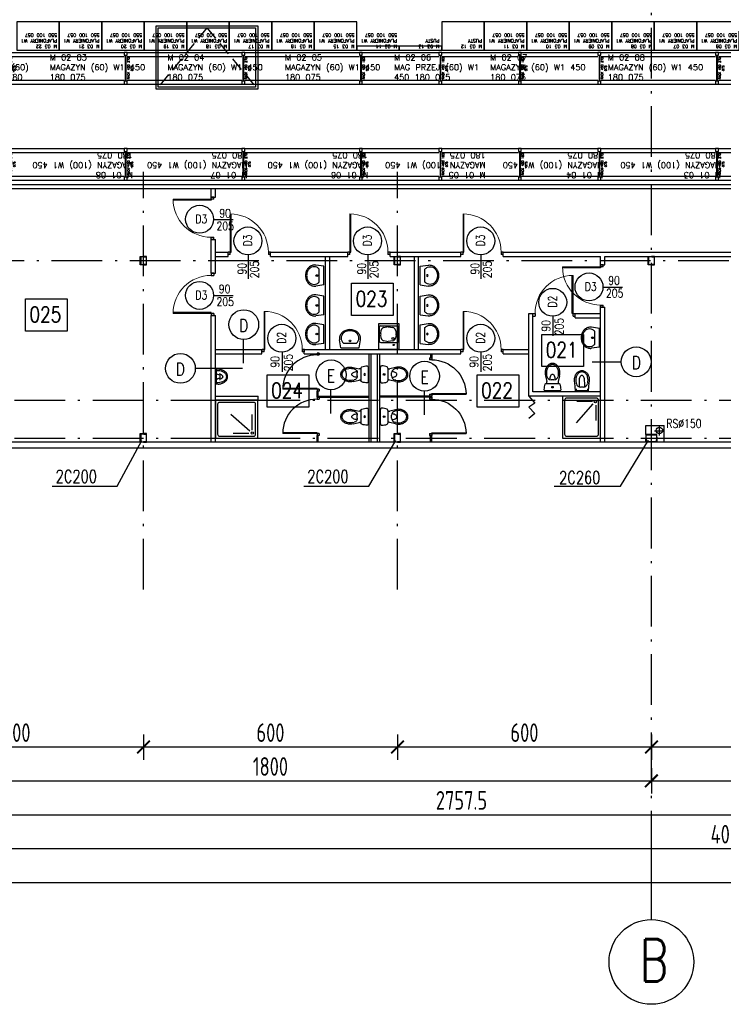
# Model space of a CAD drawing. Extents: x 153948 to 285449, y -89387 to -60195.
# Tile 7 of 100: x 249028 to 250690, y -87017 to -84690. Entities that reach past the tile are written whole.
import ezdxf
from ezdxf.enums import TextEntityAlignment as Align

# ---------------------------------------------------------------- set-up
doc = ezdxf.new("R2010")
doc.units = 0
doc.header["$LTSCALE"] = 100
doc.header["$MEASUREMENT"] = 0
doc.header["$PDMODE"] = 1
doc.linetypes.add('ACAD_ISO10W100', pattern=[18.5, 12, -3, 0.5, -3])
doc.linetypes.add('HIDDEN2', pattern=[4.7625, 3.175, -1.5875])
doc.layers.get('0').update_dxf_attribs({"linetype": 'CONTINUOUS'})
doc.layers.get('DEFPOINTS').update_dxf_attribs({"linetype": 'CONTINUOUS'})
for name, color, linetype in [('1', 2, 'CONTINUOUS'), ('A-ARM', 2, 'CONTINUOUS'), ('ALUMINIUM', 5, 'CONTINUOUS'), ('DRZWI', 5, 'CONTINUOUS'), ('K-STA', 2, 'CONTINUOUS'), ('OPIS-POM', 2, 'CONTINUOUS'), ('OSIE', 8, 'ACAD_ISO10W100'), ('R-----OP', 2, 'CONTINUOUS'), ('rak550', 6, 'CONTINUOUS'), ('RS Minimasa VBA', 7, 'CONTINUOUS'), ('RS REGAŁY', 7, 'CONTINUOUS'), ('RYNNY', 2, 'CONTINUOUS'), ('SCIANY-GK', 11, 'CONTINUOUS'), ('TEXT', 11, 'CONTINUOUS'), ('TEXT1', 2, 'CONTINUOUS'), ('WYMIARY', 1, 'CONTINUOUS'), ('ŚWIETLIK', 2, 'CONTINUOUS')]:
    doc.layers.add(name, color=color, linetype=linetype)
doc.layers.add('PANELE', color=3, linetype='CONTINUOUS', lineweight=30)
doc.styles.add('DYBY-NORMALNY-0-8-N', font='ROMANS.SHX', dxfattribs={"width": 0.8})
doc.styles.get("Standard").update_dxf_attribs({"font": 'txt.shx'})
doc.styles.add('STYLE2', font='isocp.shx', dxfattribs={"width": 0.8})
doc.styles.add('TXT3', font='SIMPLEX.SHX', dxfattribs={"width": 0.75, "height": 40})
doc.dimstyles.new('KRESKI_100', dxfattribs={"dimscale": 20, "dimtxt": 2.2, "dimasz": 1.5, "dimexe": 1.5, "dimexo": 1.5, "dimgap": 0.6, "dimtad": 1, "dimdec": 1, "dimrnd": 0.5, "dimdsep": 46, "dimtxsty": 'STYLE2', "dimblk1": 'ARCHTICK', "dimblk2": 'ARCHTICK', "dimsah": 1, "dimcen": 2.5, "dimdle": 1.5, "dimclrd": 10, "dimclre": 10, "dimclrt": 15, "dimadec": 0, "dimazin": 0, "dimtfac": 1, "dimtdec": 1, "dimtmove": 1, "dimatfit": 3, "dimldrblk": 'ARCHTICK', "dimfxl": 1.5, "dimfxlon": 1, "dimtolj": 1, "dimtzin": 0, "dimarcsym": 0})

# ---------------------------------------------------------------- blocks, each defined once
blk = doc.blocks.new('SC200X2')
at = {"layer": '1'}
for points in [[(-10, 7.5), (-10, 0), (-9.7, 0, 0.391021), (-9.1, 0.6), (-8.7, 5.6, -0.391021), (-7.6, 6.6), (7.6, 6.6, -0.391021), (8.7, 5.6), (9.1, 0.6, 0.391021), (9.7, 0), (10, 0), (10, 7.5)], [(-10, -7.5), (-10, 0), (-9.7, 0, -0.391021), (-9.1, -0.6), (-8.7, -5.6, 0.391021), (-7.6, -6.6), (7.6, -6.6, 0.391021), (8.7, -5.6), (9.1, -0.6, -0.391021), (9.7, 0), (10, 0), (10, -7.5)]]:
    blk.add_lwpolyline(points, format="xyb", close=True, dxfattribs=at)
blk = doc.blocks.new('SC260X2')
at = {"layer": '1'}
for points in [[(-13, 9), (-13, 0), (-12.4, 0), (-12.1, 7, -0.401015), (-11.1, 7.9), (11.1, 7.9, -0.401015), (12.1, 7), (12.4, 0), (13, 0), (13, 9)], [(-13, -9), (-13, 0), (-12.4, 0), (-12.1, -7, 0.401015), (-11.1, -7.9), (11.1, -7.9, 0.401015), (12.1, -7), (12.4, 0), (13, 0), (13, -9)]]:
    blk.add_lwpolyline(points, format="xyb", close=True, dxfattribs=at)
blk = doc.blocks.new('D90')
at = {"layer": 'ALUMINIUM'}
for p, q in [((-4.5, 0), (0, 0)), ((0, 0), (0, -5.4)), ((-90, 0), (-90, -5.4)), ((-90, 0), (-85.5, 0)), ((-90, -5.4), (-85.5, -5.4)), ((-85.5, -5.4), (-85.5, 0)), ((-6.3, -5.4), (-6.3, -86.4)), ((-4.5, -5.4), (-6.3, -5.4)), ((-4.5, 0), (-4.5, -5.4)), ((-4.5, -5.4), (-4.5, -86.4)), ((-4.5, -5.4), (0, -5.4))]:
    blk.add_line(p, q, dxfattribs=at)
blk.add_arc((-4.5, -5.4), 81, 180, 270, dxfattribs=at)
blk = doc.blocks.new('IREK-B09X0204')
at = {"layer": 'A-ARM'}
for p, q in [((-22, 0), (-24.8, 18.8)), ((-22, 0), (22, 0)), ((-15.3, 11), (15.3, 11)), ((22, 0), (24.8, 18.8))]:
    blk.add_line(p, q, dxfattribs=at)
for points in [[(24.8, 18.8, 0.037015), (25, 21.5, 0.112687), (23.2, 29.6, 0.103282), (17.7, 36.7, 0.092276), (9.7, 41.3, 0.085761), (0, 43, 0.085761), (-9.7, 41.3, 0.092276), (-17.7, 36.7, 0.103282), (-23.2, 29.6, 0.112687), (-25, 21.5, 0.112687)], [(15.3, 11, 0.099658), (19.6, 16.7, 0.112687), (21, 23, 0.112687), (19.6, 29.3, 0.103282), (15.1, 35.2, 0.092276), (8.4, 39.1, 0.085761), (0, 40.5, 0.085761), (-8.4, 39.1, 0.092276), (-15.1, 35.2, 0.103282), (-19.6, 29.3, 0.112687), (-21, 23, 0.112687)], [(-25, 21.5, 0.037015), (-24.8, 18.8, 0.103282)], [(-21, 23, 0.112687), (-19.6, 16.7, 0.099658), (-15.3, 11, 0.092276)]]:
    blk.add_lwpolyline(points, format="xyb", dxfattribs=at)
blk.add_circle((0, 16.5), 2, dxfattribs=at)
blk = doc.blocks.new('IREK-B09X0507')
at = {"layer": 'A-ARM'}
for p, q in [((-16.7, 35.7), (-13.5, 21.9)), ((-13.8, 36.4), (-13.2, 33.7)), ((3.4, 26), (-3.4, 26)), ((13.8, 36.4), (13.2, 33.7)), ((16.7, 35.7), (13.5, 21.9)), ((17.1, 0), (-17.1, 0)), ((-15, 17.5), (15, 17.5))]:
    blk.add_line(p, q, dxfattribs=at)
for points in [[(17.5, 42.5, 0.072039), (16.3, 50.8, 0.083339), (12.9, 57.8, 0.106661), (7.1, 63.1, 0.132138), (0, 65, 0.132138), (-7.1, 63.1, 0.106661), (-12.9, 57.8, 0.083339), (-16.3, 50.8, 0.072039), (-17.5, 42.5, 0.05824), (-16.7, 35.7, 0.083339)], [(14.5, 42.5, 0.072039), (13.4, 50, 0.083339), (10.5, 56, 0.106661), (5.6, 60.5, 0.132138), (0, 62, 0.132138), (-5.6, 60.5, 0.106661), (-10.5, 56, 0.083339), (-13.4, 50, 0.072039), (-14.5, 42.5, 0.05824), (-13.8, 36.4, 0.05824)], [(6.8, 26.6, 0.047502), (6.3, 31.2, 0.067446), (4.8, 35.2, 0.105232), (2.3, 38.2, 0.168531), (0, 39, 0.168531), (-2.3, 38.2, 0.105232), (-4.8, 35.2, 0.067446), (-6.3, 31.2, 0.047502), (-6.8, 26.6, 0.053598)], [(13.8, 36.4, 0.05824), (14.5, 42.5, 0.05824)], [(16.7, 35.7, 0.05824), (17.5, 42.5, 0.072039)]]:
    blk.add_lwpolyline(points, format="xyb", dxfattribs=at)
blk.add_circle((0, 8.8), 1.96, dxfattribs=at)
for centre, radius, start, end in [((-3.4, 36), 10, 193.0047, 270), ((3.4, 36), 10, 270, 346.9953), ((16.9, 2.7), 37, 159.6583, 179.4624), ((-17.1, 3), 3, 179.4624, 270), ((-15, 14.5), 3, 90, 159.6583), ((-33, 17.4), 20, 0.3283, 13.0047), ((33, 17.4), 20, 166.9953, 179.6717), ((15, 14.5), 3, 20.3417, 90), ((17.1, 3), 3, 270, 0.5376), ((-16.9, 2.7), 37, 0.5376, 20.3417)]:
    blk.add_arc(centre, radius, start, end, dxfattribs=at)
blk = doc.blocks.new('NATRYSK')
at = {"layer": 'A-ARM', "ltscale": 0.1}
for p, q in [((-63.3, 56.8), (-18.9, 17.4)), ((-13.1, 19.5), (-13.1, 56)), ((-21.4, 11.2), (-57.9, 11.2))]:
    blk.add_line(p, q, dxfattribs=at)
at = {"layer": 'A-ARM'}
blk.add_lwpolyline([(-100, 0), (0, 0), (0, 90), (-100, 90)], close=True, dxfattribs=at)
blk.add_lwpolyline([(-90, 5), (-10, 5, 0.414214), (-5, 10), (-5, 80, 0.414214), (-10, 85), (-90, 85, 0.414214), (-95, 80), (-95, 10, 0.414214)], format="xyb", close=True, dxfattribs=at)
at = {"layer": 'A-ARM', "ltscale": 0.1}
blk.add_circle((-13.1, 12.3), 2.74, dxfattribs=at)
blk = doc.blocks.new('BIDET')
at = {"layer": 'A-ARM'}
for p, q in [((-18.9, 13.8), (-16.2, 13.2)), ((-8.5, 3.4), (-8.5, -3.4)), ((-18.9, -13.8), (-16.2, -13.2))]:
    blk.add_line(p, q, dxfattribs=at)
for points in [[(-18.2, -16.7, -0.05824), (-25, -17.5, -0.072039), (-33.3, -16.3, -0.083339), (-40.3, -12.9, -0.106661), (-45.6, -7.1, -0.132138), (-47.5, 0, -0.132138), (-45.6, 7.1, -0.106661), (-40.3, 12.9, -0.083339), (-33.3, 16.3, -0.072039), (-25, 17.5, -0.05824), (-18.2, 16.7), (0, 15), (0, -15), (-18.2, -16.7)], [(-25, 14.5, 0.072039), (-32.5, 13.4, 0.083339), (-38.5, 10.5, 0.106661), (-43, 5.6, 0.132138), (-44.5, 0, 0.132138), (-43, -5.6, 0.106661), (-38.5, -10.5, 0.083339), (-32.5, -13.4, 0.072039), (-25, -14.5, 0.05824), (-18.9, -13.8, 0.05824)], [(-9.1, 6.8, 0.011722), (-28.1, 6.2, 0.067446), (-32.1, 4.7, 0.105232), (-35.1, 2.2, 0.168531), (-35.9, -0.1, 0.168531), (-35.1, -2.5, 0.105232), (-32.1, -5, 0.067446), (-28.1, -6.4, 0.011726), (-9.1, -6.8, 0.053598)], [(-18.9, 13.8, 0.05824), (-25, 14.5, 0.05824)]]:
    blk.add_lwpolyline(points, format="xyb", dxfattribs=at)
for centre, radius, start, end in [((-18.5, 3.4), 10, 0, 76.9953), ((0.1, 33), 20, 256.9953, 269.6717), ((-18.5, -3.4), 10, 283.0047, 0), ((0.1, -33), 20, 90.3283, 103.0047)]:
    blk.add_arc(centre, radius, start, end, dxfattribs=at)
blk = doc.blocks.new('ZLEW')
at = {"layer": 'A-ARM'}
for p, q in [((0, 49.1), (0, 0)), ((60, 49.1), (0, 49.1)), ((18.5, 46.6), (52.5, 46.6)), ((60, 0), (60, 49.1)), ((15.5, 43.6), (15.5, 5.5)), ((18.3, 29), (19.5, 36.1)), ((19.5, 15.3), (18.3, 26.1)), ((26, 42.6), (34.2, 43.9)), ((36.8, 43.9), (45, 42.6)), ((51.5, 36.1), (52.7, 29)), ((52.7, 26.1), (51.5, 15.3)), ((55.5, 43.6), (55.5, 5.5)), ((0, 0), (60, 0)), ((18.5, 2.5), (52.5, 2.5)), ((34.2, 7.5), (26, 8.8)), ((45, 8.8), (36.8, 7.5))]:
    blk.add_line(p, q, dxfattribs=at)
for centre, radius in [((10, 13.1), 1.5), ((25.5, 14.8), 2.5)]:
    blk.add_circle(centre, radius, dxfattribs=at)
for centre, radius, start, end in [((18.5, 43.6), 3, 90, 180), ((52.5, 43.6), 3, 0, 90), ((26.1, 27.5), 8, 169.6952, 190.3048), ((27.4, 34.7), 8, 99.4623, 169.6952), ((35.5, 36), 8, 80.5377, 99.4623), ((43.6, 34.7), 8, 10.3048, 80.5377), ((44.9, 27.5), 8, 349.6952, 10.3048), ((18.5, 5.5), 3, 180, 270), ((27.4, 16.7), 8, 190.3048, 260.5377), ((35.5, 15.4), 8, 260.5377, 279.4623), ((43.6, 16.7), 8, 279.4623, 349.6952), ((52.5, 5.5), 3, 270, 0)]:
    blk.add_arc(centre, radius, start, end, dxfattribs=at)
blk = doc.blocks.new('D100')
at = {"layer": 'ALUMINIUM'}
for p, q in [((0, 0), (0, -6)), ((0, 0), (5, 0)), ((5, -6), (5, 0)), ((95, 0), (100, 0)), ((95, 0), (95, -6)), ((100, 0), (100, -6)), ((0, -6), (5, -6)), ((95, -6), (100, -6))]:
    blk.add_line(p, q, dxfattribs=at)
at = {"layer": 'ALUMINIUM', "lineweight": 9}
blk.add_line((95, -6), (95, -96), dxfattribs=at)
blk.add_arc((95, -6), 90, 180, 270, dxfattribs=at)
at = {"layer": 'DEFPOINTS'}
for p, q in [((93, -6), (93, -95.9)), ((95, -6), (93, -6))]:
    blk.add_line(p, q, dxfattribs=at)
blk = doc.blocks.new('_ARCHTICK')
at = {"color": 0, "linetype": 'ByBlock', "const_width": 0.15}
blk.add_lwpolyline([(-0.5, -0.5), (0.5, 0.5)], dxfattribs=at)
blk = doc.blocks.new('*D20')
at = {"layer": 'DEFPOINTS', "color": 0, "ltscale": 0.1, "transparency": 16777216}
for p in [(248692.9, -85703), (260307.9, -85703), (260307.9, -86729)]:
    blk.add_point(p, dxfattribs=at)
at = {"layer": 'WYMIARY', "color": 10, "lineweight": -2, "ltscale": 0.1, "transparency": 16777216}
for p, q in [((248692.9, -86699), (248692.9, -86759)), ((260307.9, -86699), (260307.9, -86759)), ((248662.9, -86729), (260337.9, -86729))]:
    blk.add_line(p, q, dxfattribs=at)
at = {"layer": 'WYMIARY', "color": 10, "lineweight": -2, "ltscale": 0.1, "transparency": 16777216, "xscale": 30, "yscale": 30, "zscale": 30, "rotation": 180}
blk.add_blockref('_ARCHTICK', (248692.9, -86729), dxfattribs=at)
at = {"layer": 'WYMIARY', "color": 10, "lineweight": -2, "ltscale": 0.1, "transparency": 16777216, "xscale": 30, "yscale": 30, "zscale": 30}
blk.add_blockref('_ARCHTICK', (260307.9, -86729), dxfattribs=at)
at = {"layer": 'WYMIARY', "color": 15, "ltscale": 0.1, "transparency": 16777216, "insert": (254500.4, -86695), "char_height": 44, "attachment_point": 5, "style": 'STYLE2'}
blk.add_mtext('\\A1;11615', dxfattribs=at)
blk = doc.blocks.new('*D21')
at = {"layer": 'DEFPOINTS', "color": 0, "ltscale": 0.1, "transparency": 16777216}
for p in [(248692.9, -85703), (252750.4, -86569), (252750.4, -86649)]:
    blk.add_point(p, dxfattribs=at)
at = {"layer": 'WYMIARY', "color": 10, "lineweight": -2, "ltscale": 0.1, "transparency": 16777216}
for p, q in [((248692.9, -86619), (248692.9, -86679)), ((252750.4, -86619), (252750.4, -86679)), ((248662.9, -86649), (252780.4, -86649))]:
    blk.add_line(p, q, dxfattribs=at)
at = {"layer": 'WYMIARY', "color": 10, "lineweight": -2, "ltscale": 0.1, "transparency": 16777216, "xscale": 30, "yscale": 30, "zscale": 30, "rotation": 180}
blk.add_blockref('_ARCHTICK', (248692.9, -86649), dxfattribs=at)
at = {"layer": 'WYMIARY', "color": 10, "lineweight": -2, "ltscale": 0.1, "transparency": 16777216, "xscale": 30, "yscale": 30, "zscale": 30}
blk.add_blockref('_ARCHTICK', (252750.4, -86649), dxfattribs=at)
at = {"layer": 'WYMIARY', "color": 15, "ltscale": 0.1, "transparency": 16777216, "insert": (250721.7, -86615), "char_height": 44, "attachment_point": 5, "style": 'STYLE2'}
blk.add_mtext('\\A1;4057.5', dxfattribs=at)
blk = doc.blocks.new('*D34')
at = {"layer": 'DEFPOINTS', "color": 0, "ltscale": 0.1, "transparency": 16777216}
for p in [(248692.9, -85703), (251450.4, -86489), (251450.4, -86569)]:
    blk.add_point(p, dxfattribs=at)
at = {"layer": 'WYMIARY', "color": 10, "lineweight": -2, "ltscale": 0.1, "transparency": 16777216}
for p, q in [((248692.9, -86539), (248692.9, -86599)), ((251450.4, -86539), (251450.4, -86599)), ((248662.9, -86569), (251480.4, -86569))]:
    blk.add_line(p, q, dxfattribs=at)
at = {"layer": 'WYMIARY', "color": 10, "lineweight": -2, "ltscale": 0.1, "transparency": 16777216, "xscale": 30, "yscale": 30, "zscale": 30, "rotation": 180}
blk.add_blockref('_ARCHTICK', (248692.9, -86569), dxfattribs=at)
at = {"layer": 'WYMIARY', "color": 10, "lineweight": -2, "ltscale": 0.1, "transparency": 16777216, "xscale": 30, "yscale": 30, "zscale": 30}
blk.add_blockref('_ARCHTICK', (251450.4, -86569), dxfattribs=at)
at = {"layer": 'WYMIARY', "color": 15, "ltscale": 0.1, "transparency": 16777216, "insert": (250071.7, -86535), "char_height": 44, "attachment_point": 5, "style": 'STYLE2'}
blk.add_mtext('\\A1;2757.5', dxfattribs=at)
blk = doc.blocks.new('*D42')
at = {"layer": 'DEFPOINTS', "color": 0, "ltscale": 0.1, "transparency": 16777216}
for p in [(248720.4, -86409), (250520.4, -86409), (250520.4, -86489)]:
    blk.add_point(p, dxfattribs=at)
at = {"layer": 'WYMIARY', "color": 10, "lineweight": -2, "ltscale": 0.1, "transparency": 16777216}
for p, q in [((248720.4, -86459), (248720.4, -86519)), ((250520.4, -86459), (250520.4, -86519)), ((248690.4, -86489), (250550.4, -86489))]:
    blk.add_line(p, q, dxfattribs=at)
at = {"layer": 'WYMIARY', "color": 10, "lineweight": -2, "ltscale": 0.1, "transparency": 16777216, "xscale": 30, "yscale": 30, "zscale": 30, "rotation": 180}
blk.add_blockref('_ARCHTICK', (248720.4, -86489), dxfattribs=at)
at = {"layer": 'WYMIARY', "color": 10, "lineweight": -2, "ltscale": 0.1, "transparency": 16777216, "xscale": 30, "yscale": 30, "zscale": 30}
blk.add_blockref('_ARCHTICK', (250520.4, -86489), dxfattribs=at)
at = {"layer": 'WYMIARY', "color": 15, "ltscale": 0.1, "transparency": 16777216, "insert": (249620.4, -86455), "char_height": 44, "attachment_point": 5, "style": 'STYLE2'}
blk.add_mtext('\\A1;1800', dxfattribs=at)
blk = doc.blocks.new('*D43')
at = {"layer": 'DEFPOINTS', "color": 0, "ltscale": 0.1, "transparency": 16777216}
for p in [(250520.4, -86409), (252320.4, -86409), (252320.4, -86489)]:
    blk.add_point(p, dxfattribs=at)
at = {"layer": 'WYMIARY', "color": 10, "lineweight": -2, "ltscale": 0.1, "transparency": 16777216}
for p, q in [((250520.4, -86459), (250520.4, -86519)), ((252320.4, -86459), (252320.4, -86519)), ((250490.4, -86489), (252350.4, -86489))]:
    blk.add_line(p, q, dxfattribs=at)
at = {"layer": 'WYMIARY', "color": 10, "lineweight": -2, "ltscale": 0.1, "transparency": 16777216, "xscale": 30, "yscale": 30, "zscale": 30, "rotation": 180}
blk.add_blockref('_ARCHTICK', (250520.4, -86489), dxfattribs=at)
at = {"layer": 'WYMIARY', "color": 10, "lineweight": -2, "ltscale": 0.1, "transparency": 16777216, "xscale": 30, "yscale": 30, "zscale": 30}
blk.add_blockref('_ARCHTICK', (252320.4, -86489), dxfattribs=at)
at = {"layer": 'WYMIARY', "color": 15, "ltscale": 0.1, "transparency": 16777216, "insert": (251420.4, -86455), "char_height": 44, "attachment_point": 5, "style": 'STYLE2'}
blk.add_mtext('\\A1;1800', dxfattribs=at)
blk = doc.blocks.new('*D66')
at = {"layer": 'DEFPOINTS', "color": 0, "ltscale": 0.1, "transparency": 16777216}
for p in [(251120.4, -86036.8), (250520.4, -86329), (250520.4, -86409)]:
    blk.add_point(p, dxfattribs=at)
at = {"layer": 'WYMIARY', "color": 10, "lineweight": -2, "ltscale": 0.1, "transparency": 16777216}
for p, q in [((250520.4, -86379), (250520.4, -86439)), ((251120.4, -86379), (251120.4, -86439)), ((251150.4, -86409), (250490.4, -86409))]:
    blk.add_line(p, q, dxfattribs=at)
at = {"layer": 'WYMIARY', "color": 10, "lineweight": -2, "ltscale": 0.1, "transparency": 16777216, "xscale": 30, "yscale": 30, "zscale": 30, "rotation": 180}
blk.add_blockref('_ARCHTICK', (250520.4, -86409), dxfattribs=at)
at = {"layer": 'WYMIARY', "color": 10, "lineweight": -2, "ltscale": 0.1, "transparency": 16777216, "xscale": 30, "yscale": 30, "zscale": 30}
blk.add_blockref('_ARCHTICK', (251120.4, -86409), dxfattribs=at)
at = {"layer": 'WYMIARY', "color": 15, "ltscale": 0.1, "transparency": 16777216, "insert": (250820.4, -86375), "char_height": 44, "attachment_point": 5, "style": 'STYLE2'}
blk.add_mtext('\\A1;600', dxfattribs=at)
blk = doc.blocks.new('*D67')
at = {"layer": 'DEFPOINTS', "color": 0, "ltscale": 0.1, "transparency": 16777216}
for p in [(249920.4, -86329), (250520.4, -86329), (249920.4, -86409)]:
    blk.add_point(p, dxfattribs=at)
at = {"layer": 'WYMIARY', "color": 10, "lineweight": -2, "ltscale": 0.1, "transparency": 16777216}
for p, q in [((249920.4, -86379), (249920.4, -86439)), ((250520.4, -86379), (250520.4, -86439)), ((250550.4, -86409), (249890.4, -86409))]:
    blk.add_line(p, q, dxfattribs=at)
at = {"layer": 'WYMIARY', "color": 10, "lineweight": -2, "ltscale": 0.1, "transparency": 16777216, "xscale": 30, "yscale": 30, "zscale": 30, "rotation": 180}
blk.add_blockref('_ARCHTICK', (249920.4, -86409), dxfattribs=at)
at = {"layer": 'WYMIARY', "color": 10, "lineweight": -2, "ltscale": 0.1, "transparency": 16777216, "xscale": 30, "yscale": 30, "zscale": 30}
blk.add_blockref('_ARCHTICK', (250520.4, -86409), dxfattribs=at)
at = {"layer": 'WYMIARY', "color": 15, "ltscale": 0.1, "transparency": 16777216, "insert": (250220.4, -86375), "char_height": 44, "attachment_point": 5, "style": 'STYLE2'}
blk.add_mtext('\\A1;600', dxfattribs=at)
blk = doc.blocks.new('*D68')
at = {"layer": 'DEFPOINTS', "color": 0, "ltscale": 0.1, "transparency": 16777216}
for p in [(249320.4, -86329), (249920.4, -86329), (249320.4, -86409)]:
    blk.add_point(p, dxfattribs=at)
at = {"layer": 'WYMIARY', "color": 10, "lineweight": -2, "ltscale": 0.1, "transparency": 16777216}
for p, q in [((249320.4, -86379), (249320.4, -86439)), ((249920.4, -86379), (249920.4, -86439)), ((249950.4, -86409), (249290.4, -86409))]:
    blk.add_line(p, q, dxfattribs=at)
at = {"layer": 'WYMIARY', "color": 10, "lineweight": -2, "ltscale": 0.1, "transparency": 16777216, "xscale": 30, "yscale": 30, "zscale": 30, "rotation": 180}
blk.add_blockref('_ARCHTICK', (249320.4, -86409), dxfattribs=at)
at = {"layer": 'WYMIARY', "color": 10, "lineweight": -2, "ltscale": 0.1, "transparency": 16777216, "xscale": 30, "yscale": 30, "zscale": 30}
blk.add_blockref('_ARCHTICK', (249920.4, -86409), dxfattribs=at)
at = {"layer": 'WYMIARY', "color": 15, "ltscale": 0.1, "transparency": 16777216, "insert": (249620.4, -86375), "char_height": 44, "attachment_point": 5, "style": 'STYLE2'}
blk.add_mtext('\\A1;600', dxfattribs=at)
blk = doc.blocks.new('*D69')
at = {"layer": 'DEFPOINTS', "color": 0, "ltscale": 0.1, "transparency": 16777216}
for p in [(248720.4, -86329), (249320.4, -86329), (248720.4, -86409)]:
    blk.add_point(p, dxfattribs=at)
at = {"layer": 'WYMIARY', "color": 10, "lineweight": -2, "ltscale": 0.1, "transparency": 16777216}
for p, q in [((248720.4, -86379), (248720.4, -86439)), ((249320.4, -86379), (249320.4, -86439)), ((249350.4, -86409), (248690.4, -86409))]:
    blk.add_line(p, q, dxfattribs=at)
at = {"layer": 'WYMIARY', "color": 10, "lineweight": -2, "ltscale": 0.1, "transparency": 16777216, "xscale": 30, "yscale": 30, "zscale": 30, "rotation": 180}
blk.add_blockref('_ARCHTICK', (248720.4, -86409), dxfattribs=at)
at = {"layer": 'WYMIARY', "color": 10, "lineweight": -2, "ltscale": 0.1, "transparency": 16777216, "xscale": 30, "yscale": 30, "zscale": 30}
blk.add_blockref('_ARCHTICK', (249320.4, -86409), dxfattribs=at)
at = {"layer": 'WYMIARY', "color": 15, "ltscale": 0.1, "transparency": 16777216, "insert": (249020.4, -86375), "char_height": 44, "attachment_point": 5, "style": 'STYLE2'}
blk.add_mtext('\\A1;600', dxfattribs=at)
blk = doc.blocks.new('PISUAR')
at = {"layer": 'A-ARM'}
blk.add_line((-8.5, 3.4), (-8.5, -3.4), dxfattribs=at)
for points in [[(-0.3, -16.7, -0.090303), (-4.6, -17.5, -0.072039), (-13, -16.3, -0.083339), (-19.9, -12.9, -0.106661), (-25.2, -7.1, -0.132138), (-27.1, 0, -0.132138), (-25.2, 7.1, -0.106661), (-19.9, 12.9, -0.083339), (-13, 16.3, -0.072039), (-4.6, 17.5, -0.099358), (-0.7, 16.7), (0, 15), (0, -15), (-0.3, -16.7)], [(-4.6, 14.5, 0.072039), (-12.1, 13.4, 0.083339), (-18.1, 10.5, 0.106661), (-22.6, 5.6, 0.132138), (-24.1, 0, 0.132138), (-22.6, -5.6, 0.106661), (-18.1, -10.5, 0.083339), (-12.1, -13.4, 0.072039), (-4.6, -14.5, 0.043825), (0, -14.1, 0.043825)], [(-9.1, 6.8, 0.145603), (-7.7, 6.2, 0.067446), (-11.7, 4.7, 0.105232), (-14.7, 2.2, 0.168531), (-15.5, -0.1, 0.168531), (-14.7, -2.5, 0.105232), (-11.7, -5, 0.067446), (-7.7, -6.4, 0.154055), (-9.1, -6.8, 0.09436)], [(0, 14.1, 0.043825), (-4.6, 14.5)]]:
    blk.add_lwpolyline(points, format="xyb", dxfattribs=at)
for centre, start, end in [((-10.4, 19), 277.1472, 311.5496), ((-10.4, -19), 48.4504, 82.8528)]:
    blk.add_arc(centre, 15.7, start, end, dxfattribs=at)
blk = doc.blocks.new('RACK 450 180 075')
at = {"color": 1}
for p, q in [((7, 75), (187.8, 75)), ((2.75, 68), (2.75, 7)), ((4.25, 68), (4.25, 7)), ((7, 65.5), (187.8, 65.5)), ((7, 9.5), (187.8, 9.5)), ((7, 0), (187.8, 0))]:
    blk.add_line(p, q, dxfattribs=at)
for points in [[(0, 68), (7, 68), (7, 75), (0, 75)], [(0, 0), (7, 0), (7, 7), (0, 7)]]:
    blk.add_lwpolyline(points, close=True, dxfattribs=at)
at = {"color": 1, "insert": (14.25, 37.5), "char_height": 5, "width": 61, "attachment_point": 5, "rotation": 90}
blk.add_mtext('RACK 450 180 075', dxfattribs=at)
blk = doc.blocks.new('RACK 450 270 075')
at = {"color": 1}
for p, q in [((7, 75), (277.8, 75)), ((2.75, 68), (2.75, 7)), ((4.25, 68), (4.25, 7)), ((7, 65.5), (277.8, 65.5)), ((7, 9.5), (277.8, 9.5)), ((7, 0), (277.8, 0))]:
    blk.add_line(p, q, dxfattribs=at)
for points in [[(0, 68), (7, 68), (7, 75), (0, 75)], [(0, 0), (7, 0), (7, 7), (0, 7)]]:
    blk.add_lwpolyline(points, close=True, dxfattribs=at)
at = {"color": 1, "insert": (14.25, 37.5), "char_height": 5, "width": 61, "attachment_point": 5, "rotation": 90}
blk.add_mtext('RACK 450 270 075', dxfattribs=at)

msp = doc.modelspace()

# ---------------------------------------------------------------- linework, layer by layer
at = {"layer": 'A-ARM', "ltscale": 0.1}
for p, q in [((250230.4, -85579.55), (250244.63, -85596.2)), ((250244.63, -85596.2), (250230.91, -85606.25)), ((250230.91, -85606.25), (250244.63, -85620.87)), ((250244.63, -85620.87), (250230.91, -85632.75))]:
    msp.add_line(p, q, dxfattribs=at)
at = {"layer": 'OPIS-POM'}
for points in [[(249811.89, -85312.99), (249910.56, -85312.99), (249910.56, -85389.31), (249811.89, -85389.31)], [(249041.57, -85350.01), (249140.24, -85350.01), (249140.24, -85426.33), (249041.57, -85426.33)], [(250261.18, -85433.85), (250359.85, -85433.85), (250359.85, -85510.17), (250261.18, -85510.17)], [(249612.53, -85529.62), (249711.2, -85529.62), (249711.2, -85605.94), (249612.53, -85605.94)], [(250108.53, -85529.62), (250207.2, -85529.62), (250207.2, -85605.94), (250108.53, -85605.94)]]:
    msp.add_lwpolyline(points, close=True, dxfattribs=at)
at = {"layer": 'OSIE', "ltscale": 0.1}
for p, q in [((250520.4, -86679.55), (250520.4, -73374.65)), ((249320.4, -86036.78), (249320.4, -85049.97)), ((249920.4, -86036.78), (249920.4, -85049.97)), ((248363.17, -85079.55), (249349.98, -85079.55)), ((248363.17, -85259.55), (263229.19, -85259.55)), ((247720.4, -85589.55), (263229.19, -85589.55)), ((250527.87, -85661.49), (250550.66, -85661.49)), ((250539.26, -85672.89), (250539.26, -85650.09)), ((247720.4, -85679.55), (263229.19, -85679.55))]:
    msp.add_line(p, q, dxfattribs=at)
at = {"layer": 'PANELE', "ltscale": 0.5}
for p, q in [((251450.4, -85703.05), (248692.9, -85703.05)), ((251450.4, -85688.55), (248733.4, -85688.55))]:
    msp.add_line(p, q, dxfattribs=at)
at = {"layer": 'R-----OP'}
for p, q in [((249556.92, -85501.95), (249556.92, -85446.08)), ((250380.55, -85499.09), (250449.18, -85499.09)), ((249554.58, -85514.66), (249442.84, -85514.66)), ((249763.31, -85620.69), (249763.31, -85564.82)), ((249984.14, -85623.75), (249984.14, -85567.88))]:
    msp.add_line(p, q, dxfattribs=at)
for points in [[(249485.37, -85162.29), (249532.22, -85162.29)], [(249567.68, -85245.59), (249567.68, -85302.44)], [(249850.18, -85245.59), (249850.18, -85302.44)], [(250117.68, -85245.59), (250117.68, -85302.44)], [(250405.37, -85322.29), (250452.22, -85322.29)], [(249485.37, -85342.29), (249532.22, -85342.29)], [(250287.68, -85390.59), (250287.68, -85437.44)], [(249647.68, -85475.59), (249647.68, -85522.44)], [(250117.68, -85475.59), (250117.68, -85522.44)]]:
    msp.add_lwpolyline(points, dxfattribs=at)
for centre, radius in [((249452.93, -85161.82), 33), ((249567.2, -85213.15), 33), ((249849.7, -85213.15), 33), ((250117.2, -85213.15), 33), ((250372.93, -85321.82), 33), ((249452.93, -85341.82), 33), ((250287.2, -85358.15), 33), ((249557.31, -85410.9), 35.19), ((249647.2, -85443.15), 33), ((250117.2, -85443.15), 33), ((250484.36, -85498.7), 35.19), ((249407.66, -85514.27), 35.19), ((249763.7, -85529.65), 35.19), ((249984.53, -85532.7), 35.19)]:
    msp.add_circle(centre, radius, dxfattribs=at)
at = {"layer": 'rak550', "lineweight": -3}
for points in [[(249020.9, -84762.55), (249121.3, -84762.55), (249121.3, -84695.55), (249020.9, -84695.55)], [(249121.3, -84762.55), (249221.7, -84762.55), (249221.7, -84695.55), (249121.3, -84695.55)], [(249221.7, -84762.55), (249322.1, -84762.55), (249322.1, -84695.55), (249221.7, -84695.55)], [(249322.1, -84762.55), (249422.5, -84762.55), (249422.5, -84695.55), (249322.1, -84695.55)], [(249422.5, -84762.55), (249522.9, -84762.55), (249522.9, -84695.55), (249422.5, -84695.55)], [(249522.9, -84762.55), (249623.3, -84762.55), (249623.3, -84695.55), (249522.9, -84695.55)], [(249623.3, -84762.55), (249723.7, -84762.55), (249723.7, -84695.55), (249623.3, -84695.55)], [(249723.7, -84762.55), (249824.1, -84762.55), (249824.1, -84695.55), (249723.7, -84695.55)], [(250024.9, -84762.55), (250125.3, -84762.55), (250125.3, -84695.55), (250024.9, -84695.55)], [(250125.3, -84762.55), (250225.7, -84762.55), (250225.7, -84695.55), (250125.3, -84695.55)], [(250225.7, -84762.55), (250326.1, -84762.55), (250326.1, -84695.55), (250225.7, -84695.55)], [(250326.1, -84762.55), (250426.5, -84762.55), (250426.5, -84695.55), (250326.1, -84695.55)], [(250426.5, -84762.55), (250526.9, -84762.55), (250526.9, -84695.55), (250426.5, -84695.55)], [(250526.9, -84762.55), (250627.3, -84762.55), (250627.3, -84695.55), (250526.9, -84695.55)], [(250627.3, -84762.55), (250727.7, -84762.55), (250727.7, -84695.55), (250627.3, -84695.55)], [(249824.1, -84762.55), (249924.5, -84762.55), (249924.5, -84752.55), (249824.1, -84752.55)], [(249924.5, -84762.55), (250024.9, -84762.55), (250024.9, -84752.55), (249924.5, -84752.55)]]:
    msp.add_lwpolyline(points, close=True, dxfattribs=at)
at = {"layer": 'RYNNY', "ltscale": 0.1}
msp.add_circle((250539.26, -85661.13), 7.5, dxfattribs=at)
at = {"layer": 'SCIANY-GK', "ltscale": 0.1}
for p, q in [((248722.4, -85079.55), (252493.33, -85079.55)), ((248722.4, -85089.55), (252483.38, -85089.55)), ((249480.4, -85109.55), (249480.4, -85089.55)), ((249490.4, -85109.55), (249490.4, -85089.55)), ((249480.4, -85109.55), (249490.4, -85109.55)), ((249480.4, -85209.55), (249490.4, -85209.55)), ((249480.4, -85289.55), (249480.4, -85209.55)), ((249490.4, -85289.55), (249490.4, -85209.55)), ((249490.4, -85239.55), (249520.4, -85239.55)), ((249520.4, -85249.55), (249520.4, -85239.55)), ((249620.4, -85249.55), (249620.4, -85239.55)), ((249620.4, -85239.55), (249802.9, -85239.55)), ((249802.9, -85249.55), (249802.9, -85239.55)), ((249902.93, -85239.55), (250070.4, -85239.55)), ((249902.93, -85249.55), (249902.93, -85239.55)), ((250070.4, -85249.55), (250070.4, -85239.55)), ((250170.4, -85249.55), (250170.4, -85239.55)), ((250170.4, -85239.55), (251255.4, -85239.55)), ((249490.4, -85249.55), (249520.4, -85249.55)), ((249620.4, -85249.55), (249802.9, -85249.55)), ((249750.4, -85469.55), (249750.4, -85249.55)), ((249760.4, -85469.55), (249760.4, -85249.55)), ((249902.93, -85249.55), (249912.9, -85249.55)), ((249927.9, -85249.55), (250070.4, -85249.55)), ((249960.4, -85469.55), (249960.4, -85249.55)), ((249970.4, -85469.55), (249970.4, -85249.55)), ((250170.4, -85249.55), (250400.45, -85249.55)), ((250400.45, -85269.55), (250400.45, -85249.55)), ((250410.45, -85269.55), (250410.45, -85249.55)), ((250410.45, -85249.55), (251255.4, -85249.55)), ((249480.4, -85289.55), (249490.4, -85289.55)), ((250400.45, -85269.55), (250410.45, -85269.55)), ((250400.4, -85688.55), (250400.4, -85369.55)), ((250400.4, -85369.55), (250410.4, -85369.55)), ((250410.4, -85688.55), (250410.4, -85369.55)), ((249480.4, -85688.55), (249480.4, -85389.55)), ((249480.4, -85389.55), (249490.4, -85389.55)), ((249490.4, -85688.55), (249490.4, -85389.55)), ((250230.4, -85579.55), (250230.4, -85384.55)), ((250230.4, -85384.55), (250240.4, -85384.55)), ((250240.4, -85569.55), (250240.4, -85384.55)), ((250340.4, -85394.55), (250340.4, -85384.55)), ((250340.4, -85384.55), (250400.4, -85384.55)), ((250340.4, -85394.55), (250400.4, -85394.55)), ((249490.4, -85469.55), (249600.4, -85469.55)), ((249600.4, -85479.55), (249600.4, -85469.55)), ((249700.4, -85479.55), (249700.4, -85469.55)), ((249700.4, -85469.55), (250070.4, -85469.55)), ((250070.4, -85479.55), (250070.4, -85469.55)), ((250170.4, -85479.55), (250170.4, -85469.55)), ((250170.4, -85469.55), (250230.4, -85469.55)), ((249490.4, -85479.55), (249600.4, -85479.55)), ((249700.4, -85479.55), (250070.4, -85479.55)), ((249853.4, -85688.55), (249853.4, -85479.55)), ((249858.4, -85688.55), (249858.4, -85479.55)), ((249873.4, -85688.55), (249873.4, -85479.55)), ((249878.4, -85688.55), (249878.4, -85479.55)), ((249998.4, -85479.55), (249998.4, -85489.55)), ((250001.4, -85489.55), (249998.4, -85489.55)), ((250001.4, -85479.55), (250001.4, -85489.55)), ((250170.4, -85479.55), (250230.4, -85479.55)), ((249730.4, -85563.55), (249733.4, -85563.55)), ((249730.4, -85579.55), (249730.4, -85568.05)), ((249733.4, -85579.55), (249733.4, -85568.05)), ((250400.4, -85569.55), (250240.4, -85569.55)), ((249490.4, -85589.55), (249590.4, -85589.55)), ((249491.45, -85579.6), (249591.45, -85579.6)), ((249590.4, -85589.55), (249600.4, -85589.55)), ((249591.36, -85589.55), (249591.45, -85579.6)), ((249730.4, -85579.55), (249853.4, -85579.55)), ((249730.4, -85582.55), (249730.4, -85579.55)), ((249730.4, -85582.55), (249853.4, -85582.55)), ((250001.4, -85579.55), (249878.4, -85579.55)), ((250001.4, -85582.55), (249878.4, -85582.55)), ((250001.4, -85582.55), (250001.4, -85579.55)), ((250400.4, -85579.55), (250230.4, -85579.55)), ((250507.4, -85649.55), (250550.4, -85649.55)), ((250507.4, -85670.55), (250507.4, -85649.55)), ((250550.4, -85688.55), (250550.4, -85649.55)), ((249730.4, -85688.55), (249730.4, -85672.55)), ((249730.4, -85672.55), (249733.4, -85672.55)), ((249733.4, -85688.55), (249733.4, -85672.55)), ((249998.4, -85688.55), (249998.4, -85672.55)), ((250001.4, -85672.55), (249998.4, -85672.55)), ((250001.4, -85688.55), (250001.4, -85672.55))]:
    msp.add_line(p, q, dxfattribs=at)
at = {"layer": 'TEXT'}
for p, q in [((249258.55, -85792.74), (249316.65, -85684.55)), ((249853.03, -85792.74), (249916.65, -85684.55)), ((250446.99, -85792.74), (250513.86, -85684.05)), ((249104.73, -85792.74), (249258.55, -85792.74)), ((249699.21, -85792.74), (249853.03, -85792.74)), ((250290.8, -85792.74), (250446.99, -85792.74))]:
    msp.add_line(p, q, dxfattribs=at)
at = {"layer": 'TEXT1'}
msp.add_line((250520.4, -86816.91), (250520.4, -86679.55), dxfattribs=at)
msp.add_circle((250520.4, -86916.91), 100, dxfattribs=at)
at = {"layer": 'ŚWIETLIK', "linetype": 'HIDDEN2', "ltscale": 0.1}
for q in [(249355.4, -84849.55), (249585.4, -84849.55)]:
    msp.add_line((249470.4, -84709.55), q, dxfattribs=at)
at = {"layer": 'ŚWIETLIK'}
for points in [[(249350.4, -84704.55), (249590.4, -84704.55), (249590.4, -84854.55), (249350.4, -84854.55)], [(249355.4, -84709.55), (249585.4, -84709.55), (249585.4, -84849.55), (249355.4, -84849.55)]]:
    msp.add_lwpolyline(points, close=True, dxfattribs=at)

# ---------------------------------------------------------------- block references
at = {"layer": 'A-ARM'}
for name, p, rotation in [('IREK-B09X0204', (249746.36, -85294.96), 90), ('IREK-B09X0204', (249746.36, -85365.57), 90), ('IREK-B09X0204', (249746.36, -85433.11), 90), ('IREK-B09X0204', (250397.46, -85441.97), 90), ('IREK-B09X0507', (249880.18, -85528.55), 270), ('IREK-B09X0507', (249880.18, -85628.55), 270)]:
    msp.add_blockref(name, p, dxfattribs=dict(at, rotation=rotation))
at = {"layer": 'A-ARM', "xscale": -1}
for name, p, rotation in [('IREK-B09X0204', (249974.45, -85294.96), 270), ('IREK-B09X0204', (249974.45, -85365.57), 270), ('IREK-B09X0204', (249974.45, -85433.11), 270), ('IREK-B09X0507', (249851.62, -85528.55), 90), ('IREK-B09X0507', (249851.62, -85628.55), 90)]:
    msp.add_blockref(name, p, dxfattribs=dict(at, rotation=rotation))
at = {"layer": 'A-ARM'}
for name, p in [('IREK-B09X0204', (249808.29, -85465.74)), ('IREK-B09X0507', (250286.68, -85567.48))]:
    msp.add_blockref(name, p, dxfattribs=at)
at = {"layer": 'A-ARM', "ltscale": 0.1}
for name, p, rotation in [('ZLEW', (249924.65, -85468.99), 90), ('BIDET', (250356.16, -85566.96), 270), ('NATRYSK', (250400.4, -85579.55), 90)]:
    msp.add_blockref(name, p, dxfattribs=dict(at, rotation=rotation))
at = {"layer": 'A-ARM', "ltscale": 0.1, "xscale": -1}
msp.add_blockref('PISUAR', (249492.12, -85533.81), dxfattribs=at)
at = {"layer": 'A-ARM', "ltscale": 0.1}
msp.add_blockref('NATRYSK', (249590.4, -85679.55), dxfattribs=at)
at = {"layer": 'ALUMINIUM', "ltscale": 0.1, "rotation": 270}
for p in [(249735.8, -85568.05), (249735.8, -85672.55)]:
    msp.add_blockref('D90', p, dxfattribs=at)
at = {"layer": 'ALUMINIUM', "ltscale": 0.1, "xscale": -1, "rotation": 90}
for p in [(249996, -85579.55), (249996, -85672.55)]:
    msp.add_blockref('D90', p, dxfattribs=at)
at = {"layer": 'DRZWI', "ltscale": 0.12, "xscale": -1}
for p, rotation in [((249486.4, -85209.55), 270), ((250406.4, -85369.55), 270), ((250240.4, -85390.55), 180)]:
    msp.add_blockref('D100', p, dxfattribs=dict(at, rotation=rotation))
at = {"layer": 'DRZWI', "ltscale": 0.12}
for p, rotation in [((249620.43, -85245.5), 180), ((249902.93, -85245.5), 180), ((250170.43, -85245.5), 180), ((249486.4, -85289.55), 270), ((249700.43, -85475.5), 180), ((250170.43, -85475.5), 180)]:
    msp.add_blockref('D100', p, dxfattribs=dict(at, rotation=rotation))
at = {"layer": 'K-STA', "ltscale": 0.5, "rotation": 270}
for p in [(249320.4, -85259.55), (249920.4, -85259.55), (250520.4, -85259.55), (249320.4, -85678.55), (249920.4, -85678.55)]:
    msp.add_blockref('SC200X2', p, dxfattribs=at)
at = {"layer": 'K-STA', "ltscale": 0.5}
msp.add_blockref('SC260X2', (250520.4, -85679.55), dxfattribs=at)
at = {"layer": 'RS REGAŁY'}
for name, p in [('RACK 450 270 075', (248997, -84842.55)), ('RACK 450 270 075', (249274.8, -84842.55)), ('RACK 450 270 075', (249552.6, -84842.55)), ('RACK 450 180 075', (249830.4, -84842.55)), ('RACK 450 180 075', (250018.2, -84842.55)), ('RACK 450 180 075', (250206, -84842.55)), ('RACK 450 270 075', (250393.8, -84842.55)), ('RACK 450 270 075', (250671.6, -84842.55)), ('RACK 450 270 075', (248997, -85069.55)), ('RACK 450 270 075', (249274.8, -85069.55)), ('RACK 450 270 075', (249552.6, -85069.55)), ('RACK 450 180 075', (249830.4, -85069.55)), ('RACK 450 180 075', (250018.2, -85069.55)), ('RACK 450 180 075', (250206, -85069.55)), ('RACK 450 270 075', (250393.8, -85069.55)), ('RACK 450 270 075', (250671.6, -85069.55))]:
    msp.add_blockref(name, p, dxfattribs=at)

# ---------------------------------------------------------------- texts
at = {"layer": 'OPIS-POM', "style": 'DYBY-NORMALNY-0-8-N', "width": 0.8}
for s, p in [('023', (249859.1, -85349.81)), ('025', (249088.78, -85386.83)), ('021', (250308.38, -85470.67)), ('024', (249659.74, -85566.44)), ('022', (250155.74, -85566.44))]:
    msp.add_text(s, height=36.562, dxfattribs=at).set_placement(p, align=Align.MIDDLE)
at = {"layer": 'R-----OP', "color": 2, "style": 'DYBY-NORMALNY-0-8-N', "width": 0.8}
for p in [(249457.14, -85161.15), (250377.14, -85321.15), (249457.14, -85341.15)]:
    msp.add_text('D3', height=20, dxfattribs=at).set_placement(p, align=Align.MIDDLE_CENTER)
for s, p in [('90', (249499.57, -85157.72)), ('205', (249492.99, -85187.82)), ('90', (250418.41, -85316.57)), ('90', (249498.41, -85336.57)), ('205', (250412.99, -85346.67)), ('205', (249492.99, -85366.67))]:
    msp.add_text(s, height=20, dxfattribs=at).set_placement(p)
for s, p in [('D3', (249566.53, -85212.03)), ('D3', (249849.03, -85212.03)), ('D3', (250116.53, -85212.03)), ('D2', (250286.53, -85356.47)), ('D2', (249646.53, -85442.03)), ('D2', (250116.53, -85442.03))]:
    msp.add_text(s, height=20, rotation=90, dxfattribs=at).set_placement(p, align=Align.MIDDLE_CENTER)
for s, p in [('205', (249582.54, -85280.65)), ('205', (249865.04, -85280.65)), ('205', (250132.54, -85280.65)), ('90', (249553.55, -85278.81)), ('90', (249836.05, -85278.81)), ('90', (250103.55, -85278.81)), ('90', (250271.25, -85413.81)), ('205', (250302.54, -85415.65)), ('90', (249631.25, -85498.81)), ('205', (249662.54, -85500.65)), ('90', (250101.25, -85498.81)), ('205', (250132.54, -85500.65))]:
    msp.add_text(s, height=20, rotation=90, dxfattribs=at).set_placement(p, align=Align.MIDDLE)
at = {"layer": 'R-----OP', "style": 'DYBY-NORMALNY-0-8-N', "width": 0.8}
for s, p in [('D', (249556.9, -85413.01)), ('D', (249407.26, -85516.38)), ('D', (250484.76, -85500.81)), ('E', (249763.3, -85531.76)), ('E', (249984.12, -85534.81))]:
    msp.add_text(s, height=30, dxfattribs=at).set_placement(p, align=Align.MIDDLE)
at = {"layer": 'R-----OP', "color": 2, "style": 'DYBY-NORMALNY-0-8-N', "width": 0.8}
msp.add_text('RS%%c150', height=20, dxfattribs=at).set_placement((250597.24, -85644.58), align=Align.MIDDLE)
at = {"layer": 'RS Minimasa VBA', "attachment_point": 1, "rotation": 180}
for s, insert, char_height, width in [('M 03 22^M^JPLAFONIERY W1 550 100 057', (249116.3, -84757.55), 8, 95.4), ('M 03 21^M^JPLAFONIERY W1 550 100 057', (249216.7, -84757.55), 8, 95.4), ('M 03 20^M^JPLAFONIERY W1 550 100 057', (249317.1, -84757.55), 8, 95.4), ('M 03 19^M^JPLAFONIERY W1 550 100 057', (249417.5, -84757.55), 8, 95.4), ('M 03 18^M^JPLAFONIERY W1 550 100 057', (249517.9, -84757.55), 8, 95.4), ('M 03 17^M^JPLAFONIERY W1 550 100 057', (249618.3, -84757.55), 8, 95.4), ('M 03 16^M^JPLAFONIERY W1 550 100 057', (249718.7, -84757.55), 8, 95.4), ('M 03 15^M^JPLAFONIERY W1 550 100 057', (249819.1, -84757.55), 8, 95.4), ('M 03 14^M^JPLAFONIERY W1 550 100 057', (249919.5, -84757.55), 8, 95.4), ('M 03 11^M^JPLAFONIERY W1 550 100 057', (250220.7, -84757.55), 8, 95.4), ('M 03 10^M^JPLAFONIERY W1 550 100 057', (250321.1, -84757.55), 8, 95.4), ('M 03 09^M^JPLAFONIERY W1 550 100 057', (250421.5, -84757.55), 8, 95.4), ('M 03 08^M^JPLAFONIERY W1 550 100 057', (250521.9, -84757.55), 8, 95.4), ('M 03 07^M^JPLAFONIERY W1 550 100 057', (250622.3, -84757.55), 8, 95.4), ('M 03 06^M^JPLAFONIERY W1 550 100 057', (250722.7, -84757.55), 8, 95.4), ('M 03 13^M^JPUSTY', (250019.9, -84757.55), 8, 95.4), ('M 03 12^M^JPUSTY', (250120.3, -84757.55), 8, 95.4), ('M 01 08^M^JMAGAZYN (100) W1 450 180 075', (249295.3, -85064.55), 14, 272.8), ('M 01 07^M^JMAGAZYN (100) W1 450 180 075', (249566.1, -85064.55), 14, 265.8), ('M 01 06^M^JMAGAZYN (100) W1 450 180 075', (249850.9, -85064.55), 14, 272.8), ('M 01 05^M^JMAGAZYN (100) W1 450 180 075', (250128.7, -85064.55), 14, 272.8), ('M 01 04^M^JMAGAZYN (100) W1 450 180 075', (250406.5, -85064.55), 14, 272.8), ('M 01 03^M^JMAGAZYN (100) W1 450 180 075', (250684.3, -85064.55), 14, 272.8)]:
    msp.add_mtext(s, dxfattribs=dict(at, insert=insert, char_height=char_height, width=width))
at = {"layer": 'RS Minimasa VBA', "char_height": 14, "attachment_point": 1}
for s, insert, width in [('M 02 02^M^JMAGAZYN (60) W1 450 180 075', (248911.3, -84772.55), 182.8), ('M 02 03^M^JMAGAZYN (60) W1 450 180 075', (249099.1, -84772.55), 272.8), ('M 02 04^M^JMAGAZYN (60) W1 450 180 075', (249376.9, -84772.55), 272.8), ('M 02 05^M^JMAGAZYN (60) W1 450 180 075', (249654.7, -84772.55), 252.8), ('M 02 06^M^JMAG PRZEJ (60) W1 450 180 075', (249912.5, -84772.55), 222), ('M 02 07^M^JMAGAZYN (60) W1 450 180 075', (250139.5, -84772.55), 272.8), ('M 02 08^M^JMAGAZYN (60) W1 450 180 075', (250417.3, -84772.55), 272.8)]:
    msp.add_mtext(s, dxfattribs=dict(at, insert=insert, width=width))
at = {"layer": 'TEXT', "style": 'TXT3', "width": 0.75}
for s, p in [('2C200', (249113.02, -85784.45)), ('2C200', (249707.5, -85784.45)), ('2C260', (250302.25, -85787.28))]:
    msp.add_text(s, height=30, dxfattribs=at).set_placement(p)
at = {"layer": 'TEXT1', "style": 'TXT3', "width": 0.75}
msp.add_text('B', height=100, dxfattribs=at).set_placement((250492.56, -86962.64))

# ---------------------------------------------------------------- dimensions: what is measured, and where the dimension line sits
at = {"layer": 'WYMIARY', "ltscale": 0.1}
for base, p1, p2, picture, middle in [((260307.9, -86729.04), (248692.9, -85703.05), (260307.9, -85703.05), '*D20', (254500.4, -86695.04)), ((252750.4, -86649.04), (248692.9, -85703.05), (252750.4, -86569.04), '*D21', (250721.65, -86615.04)), ((251450.4, -86569.04), (248692.9, -85703.05), (251450.4, -86489.04), '*D34', (250071.65, -86535.04)), ((250520.4, -86409.04), (251120.4, -86036.78), (250520.4, -86329.04), '*D66', (250820.4, -86375.04)), ((248720.4, -86409.04), (249320.4, -86329.04), (248720.4, -86329.04), '*D69', (249020.4, -86375.04)), ((249320.4, -86409.04), (249920.4, -86329.04), (249320.4, -86329.04), '*D68', (249620.4, -86375.04)), ((249920.4, -86409.04), (250520.4, -86329.04), (249920.4, -86329.04), '*D67', (250220.4, -86375.04)), ((250520.4, -86489.04), (248720.4, -86409.04), (250520.4, -86409.04), '*D42', (249620.4, -86455.04)), ((252320.4, -86489.04), (250520.4, -86409.04), (252320.4, -86409.04), '*D43', (251420.4, -86455.04))]:
    dim = msp.add_linear_dim(base=base, p1=p1, p2=p2, dimstyle='KRESKI_100', dxfattribs=at)
    dim.commit()
    dim.dimension.update_dxf_attribs({"geometry": picture, "text_midpoint": middle})

doc.saveas('drawing.dxf')
